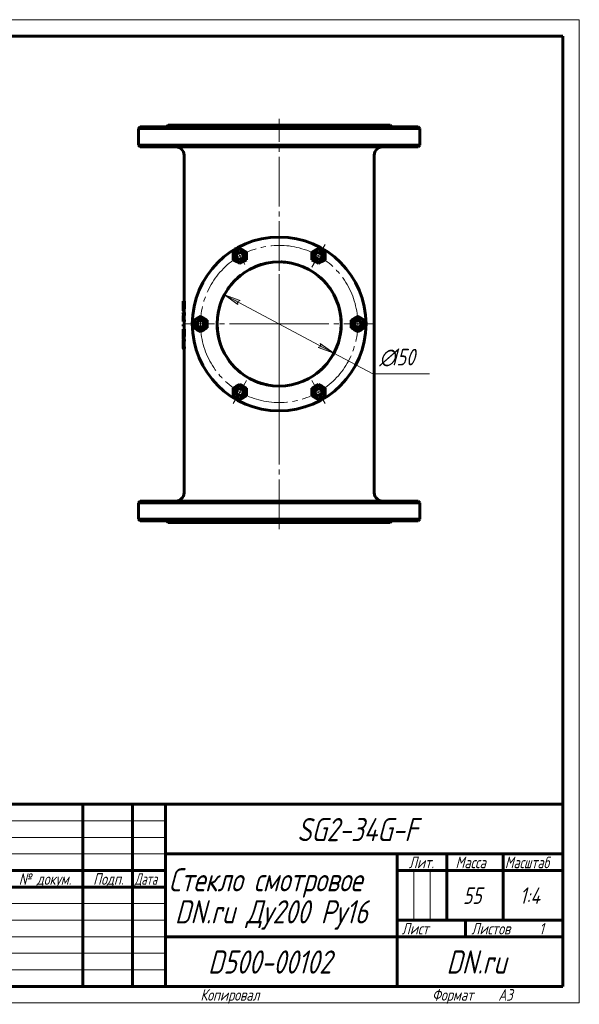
# Model space of a CAD drawing. Header units: millimetres. Extents: x 0 to 420, y -77 to 297.
# Tile 10 of 10: x 251 to 420, y 0 to 297. Entities that reach past the tile are written whole.
import ezdxf

# ---------------------------------------------------------------- set-up
doc = ezdxf.new("R2010")
doc.units = ezdxf.units.MM
for name, pattern in [('K5LT_AXLED', [19.5, 15, -1.5, 1.5, -1.5]), ('K5LT_BASIC', [0]), ('K5LT_THIN', [0])]:
    doc.linetypes.add(name, pattern=pattern)
doc.layers.add('Системный слой', color=7, linetype='Continuous')
doc.layers.add('Системный слой (1)', color=251, linetype='Continuous', true_color=0x6c6c6c)
doc.styles.add('KDIMTEXTSTYLE', font='GOST_AU.SHX', dxfattribs={"width": 0.96, "oblique": 15, "height": 5})
doc.styles.add('KTEXTSTYLE', font='GOST_AU.SHX', dxfattribs={"width": 0.96, "height": 5})
doc.dimstyles.new('KDIMSTYLE (0.25)', dxfattribs={"dimtxt": 5, "dimasz": 1, "dimexe": 2, "dimexo": 0, "dimgap": 1, "dimtad": 1, "dimlfac": 4, "dimtxsty": 'KDIMTEXTSTYLE', "dimsah": 1, "dimcen": 0, "dimdle": 1, "dimadec": 0, "dimazin": 0, "dimtfac": 0.667, "dimtmove": 0, "dimatfit": 3, "dimfxl": 1, "dimtvp": 1, "dimtolj": 1, "dimtzin": 0, "dimarcsym": 0})

# ---------------------------------------------------------------- blocks, each defined once
blk = doc.blocks.new('U72')
at = {"layer": 'Системный слой (1)', "linetype": 'K5LT_BASIC', "lineweight": 60}
for p, q in [((322.25, 187.72), (322.08, 187.79)), ((323.29, 187.33), (322.25, 187.72)), ((324.37, 187), (323.29, 187.33)), ((325.3, 186.77), (324.37, 187))]:
    blk.add_line(p, q, dxfattribs=at)
blk = doc.blocks.new('U73')
at = {"layer": 'Системный слой (1)', "linetype": 'K5LT_BASIC', "lineweight": 60}
for p, q in [((329.92, 223.83), (330.21, 223.82)), ((330.21, 223.82), (331.09, 223.76)), ((331.09, 223.76), (331.97, 223.65)), ((331.97, 223.65), (332.55, 223.56))]:
    blk.add_line(p, q, dxfattribs=at)
blk = doc.blocks.new('U74')
at = {"layer": 'Системный слой (1)', "linetype": 'K5LT_BASIC', "lineweight": 60}
for p, q in [((300.55, 212.02), (300.55, 256.09)), ((300.55, 208.52), (300.55, 209.06)), ((300.55, 206.3), (300.55, 206.35)), ((300.55, 203.51), (300.55, 205.84)), ((300.55, 200.36), (300.55, 201.17)), ((300.55, 198.2), (300.55, 199.81)), ((300.55, 154.09), (300.55, 197.65))]:
    blk.add_line(p, q, dxfattribs=at)
blk = doc.blocks.new('U75')
at = {"layer": 'Системный слой (1)', "linetype": 'K5LT_BASIC', "lineweight": 60}
for p, q in [((323.15, 222.81), (324.24, 223.15)), ((324.24, 223.15), (325.36, 223.42)), ((322.1, 222.4), (323.15, 222.81))]:
    blk.add_line(p, q, dxfattribs=at)
blk = doc.blocks.new('U76')
at = {"layer": 'Системный слой (1)', "linetype": 'K5LT_BASIC', "lineweight": 60}
for p, q in [((317.2, 190.77), (316.89, 191.04)), ((317.52, 190.5), (317.2, 190.77)), ((317.85, 190.24), (317.52, 190.5))]:
    blk.add_line(p, q, dxfattribs=at)
blk = doc.blocks.new('U77')
at = {"layer": 'Системный слой (1)', "linetype": 'K5LT_BASIC', "lineweight": 60}
for p, q in [((317.2, 190.77), (316.89, 191.04)), ((317.52, 190.5), (317.2, 190.77)), ((317.85, 190.24), (317.52, 190.5))]:
    blk.add_line(p, q, dxfattribs=at)
blk = doc.blocks.new('U78')
at = {"layer": 'Системный слой (1)', "linetype": 'K5LT_BASIC', "lineweight": 60}
for p, q in [((316.82, 219.08), (317.12, 219.34)), ((317.12, 219.34), (317.43, 219.6)), ((317.43, 219.6), (317.74, 219.85))]:
    blk.add_line(p, q, dxfattribs=at)
blk = doc.blocks.new('U79')
at = {"layer": 'Системный слой (1)', "linetype": 'K5LT_BASIC', "lineweight": 60}
for p, q in [((322.27, 187.71), (322.08, 187.79)), ((323.39, 187.3), (322.27, 187.71)), ((324.54, 186.96), (323.39, 187.3)), ((325.52, 186.73), (324.54, 186.96))]:
    blk.add_line(p, q, dxfattribs=at)
blk = doc.blocks.new('U80')
at = {"layer": 'Системный слой (1)', "linetype": 'K5LT_BASIC', "lineweight": 60}
for p, q in [((329.92, 223.83), (329.94, 223.83)), ((329.94, 223.83), (330.82, 223.78)), ((330.82, 223.78), (331.7, 223.69)), ((331.7, 223.69), (332.55, 223.56))]:
    blk.add_line(p, q, dxfattribs=at)
blk = doc.blocks.new('U81')
at = {"layer": 'Системный слой (1)', "linetype": 'K5LT_BASIC', "lineweight": 60}
for p, q in [((323.15, 222.81), (324.24, 223.15)), ((324.24, 223.15), (325.36, 223.42)), ((322.1, 222.4), (323.15, 222.81))]:
    blk.add_line(p, q, dxfattribs=at)
blk = doc.blocks.new('U82')
at = {"layer": 'Системный слой (1)', "linetype": 'K5LT_BASIC', "lineweight": 60}
for p, q in [((342.73, 192.01), (342.53, 191.8)), ((342.93, 192.22), (342.73, 192.01)), ((343.13, 192.43), (342.93, 192.22))]:
    blk.add_line(p, q, dxfattribs=at)
blk = doc.blocks.new('U83')
at = {"layer": 'Системный слой (1)', "linetype": 'K5LT_BASIC', "lineweight": 60}
for p, q in [((300.3, 206.35), (300.44, 207.81)), ((300.3, 206.3), (300.3, 206.35))]:
    blk.add_line(p, q, dxfattribs=at)
blk = doc.blocks.new('U84')
at = {"layer": 'Системный слой (1)', "linetype": 'K5LT_BASIC', "lineweight": 60}
for p, q in [((300.3, 198.29), (300.3, 198.3)), ((300.3, 198.3), (300.3, 198.3)), ((300.3, 198.26), (300.3, 198.29)), ((300.3, 198.29), (300.3, 198.29)), ((300.3, 198.29), (300.3, 198.29)), ((300.3, 198.22), (300.3, 198.26)), ((300.3, 198.2), (300.3, 198.22)), ((300.3, 198.19), (300.3, 198.2)), ((300.3, 198.18), (300.3, 198.19)), ((300.3, 198.17), (300.3, 198.18)), ((300.3, 198.18), (300.3, 198.18)), ((300.3, 198.16), (300.3, 198.17)), ((300.3, 198.17), (300.3, 198.17)), ((300.3, 198.15), (300.3, 198.16)), ((300.31, 198.14), (300.3, 198.15))]:
    blk.add_line(p, q, dxfattribs=at)
blk = doc.blocks.new('U85')
at = {"layer": 'Системный слой (1)', "linetype": 'K5LT_BASIC', "lineweight": 60}
for start, end in [(101.4483, 112.5903), (80.017, 88.1084), (0, 54.9517), (134.8339, 145.8718), (128.0674, 131.7529), (159.5907, 198.9676), (325.328, 0), (213.8599, 220.3052), (228.5586, 232.3601), (306.5002, 317.508), (247.3603, 259.2544), (271.7993, 271.9595)]:
    blk.add_arc((329.3, 205.09), 18.75, start, end, dxfattribs=at)
blk = doc.blocks.new('U86')
at = {"layer": 'Системный слой (1)', "linetype": 'K5LT_BASIC', "lineweight": 60}
for p, q in [((300.3, 208.05), (300.3, 208.52)), ((300.3, 206.35), (300.3, 206.85)), ((300.3, 205.84), (300.3, 206.3))]:
    blk.add_line(p, q, dxfattribs=at)
blk = doc.blocks.new('U87')
at = {"layer": 'Системный слой (1)', "linetype": 'K5LT_BASIC', "lineweight": 60}
for p, q in [((300.3, 203.01), (300.3, 203.51)), ((300.3, 201.34), (300.3, 201.96))]:
    blk.add_line(p, q, dxfattribs=at)
blk = doc.blocks.new('U88')
at = {"layer": 'Системный слой (1)', "linetype": 'K5LT_BASIC', "lineweight": 60}
for p, q in [((300.3, 199.85), (300.3, 199.86)), ((300.3, 199.86), (300.3, 199.86)), ((300.3, 199.86), (300.3, 199.86)), ((300.3, 199.86), (300.3, 199.86)), ((300.3, 199.86), (300.3, 199.86)), ((300.3, 199.86), (300.3, 199.86)), ((300.3, 199.86), (300.3, 199.86)), ((300.3, 199.86), (300.3, 199.86)), ((300.3, 199.86), (300.31, 199.86)), ((300.3, 199.84), (300.3, 199.85)), ((300.3, 199.85), (300.3, 199.85)), ((300.3, 199.85), (300.3, 199.85)), ((300.3, 199.85), (300.3, 199.85)), ((300.3, 199.85), (300.3, 199.85)), ((300.3, 199.85), (300.3, 199.85)), ((300.3, 199.83), (300.3, 199.84)), ((300.3, 199.84), (300.3, 199.84)), ((300.3, 199.84), (300.3, 199.84)), ((300.3, 199.84), (300.3, 199.84)), ((300.3, 199.84), (300.3, 199.84)), ((300.3, 199.84), (300.3, 199.84)), ((300.3, 199.84), (300.3, 199.84)), ((300.3, 199.84), (300.3, 199.84)), ((300.3, 199.84), (300.3, 199.84)), ((300.3, 199.82), (300.3, 199.83)), ((300.3, 199.83), (300.3, 199.83)), ((300.3, 199.83), (300.3, 199.83)), ((300.3, 199.83), (300.3, 199.83)), ((300.3, 199.83), (300.3, 199.83)), ((300.3, 199.83), (300.3, 199.83)), ((300.3, 199.83), (300.3, 199.83)), ((300.3, 199.83), (300.3, 199.83)), ((300.3, 199.83), (300.3, 199.83)), ((300.3, 199.83), (300.3, 199.83)), ((300.3, 199.83), (300.3, 199.83)), ((300.3, 199.81), (300.3, 199.82)), ((300.3, 199.82), (300.3, 199.82)), ((300.3, 199.82), (300.3, 199.82)), ((300.3, 199.78), (300.3, 199.81)), ((300.3, 199.74), (300.3, 199.78)), ((300.3, 199.7), (300.3, 199.74)), ((300.31, 199.86), (300.31, 199.86)), ((300.31, 199.86), (300.31, 199.86)), ((300.31, 199.86), (300.31, 199.86)), ((300.31, 199.86), (300.31, 199.86)), ((300.31, 199.86), (300.31, 199.86)), ((300.31, 199.86), (300.31, 199.86)), ((300.31, 199.86), (300.31, 199.86)), ((300.31, 199.86), (300.31, 199.86)), ((300.31, 199.86), (300.31, 199.86)), ((300.31, 199.86), (300.31, 199.86))]:
    blk.add_line(p, q, dxfattribs=at)
blk = doc.blocks.new('U89')
at = {"layer": 'Системный слой (1)', "linetype": 'K5LT_BASIC', "lineweight": 60}
for p, q in [((300.3, 211.52), (300.3, 212.02)), ((300.3, 209.3), (300.3, 209.87))]:
    blk.add_line(p, q, dxfattribs=at)
blk = doc.blocks.new('U90')
at = {"layer": 'Системный слой (1)', "linetype": 'K5LT_BASIC', "lineweight": 60}
for p, q in [((300.3, 201.34), (300.31, 201.95)), ((300.32, 200.61), (300.3, 201.34))]:
    blk.add_line(p, q, dxfattribs=at)
blk = doc.blocks.new('U91')
at = {"layer": 'Системный слой (1)', "linetype": 'K5LT_BASIC', "lineweight": 60}
for p, q in [((300.3, 199.81), (300.3, 200.31)), ((300.3, 197.69), (300.3, 198.2))]:
    blk.add_line(p, q, dxfattribs=at)
blk = doc.blocks.new('U92')
at = {"layer": 'Системный слой (1)', "linetype": 'K5LT_BASIC', "lineweight": 60}
for p, q in [((316.82, 219.08), (317.06, 219.3)), ((317.06, 219.3), (317.32, 219.51)), ((317.32, 219.51), (317.57, 219.72))]:
    blk.add_line(p, q, dxfattribs=at)
blk = doc.blocks.new('U93')
at = {"layer": 'Системный слой (1)', "linetype": 'K5LT_BASIC', "lineweight": 60}
for p, q in [((342.39, 191.67), (342, 191.3)), ((342.76, 192.04), (342.39, 191.67)), ((343.13, 192.43), (342.76, 192.04))]:
    blk.add_line(p, q, dxfattribs=at)
blk = doc.blocks.new('U94')
at = {"layer": 'Системный слой (1)', "linetype": 'K5LT_BASIC', "lineweight": 60}
for p, q in [((300.3, 210.02), (300.3, 210.1)), ((300.3, 209.94), (300.3, 210.02)), ((300.3, 209.87), (300.3, 209.94)), ((300.3, 209.85), (300.3, 209.87)), ((300.3, 209.82), (300.3, 209.85)), ((300.3, 209.81), (300.3, 209.82)), ((300.3, 209.8), (300.3, 209.81)), ((300.3, 209.75), (300.3, 209.8)), ((300.3, 209.8), (300.3, 209.8)), ((300.3, 209.68), (300.3, 209.75)), ((300.3, 209.65), (300.3, 209.68)), ((300.31, 209.64), (300.3, 209.65)), ((300.31, 209.63), (300.31, 209.64)), ((300.31, 209.64), (300.31, 209.64)), ((300.31, 209.6), (300.31, 209.63)), ((300.32, 209.58), (300.31, 209.6))]:
    blk.add_line(p, q, dxfattribs=at)
blk = doc.blocks.new('U95')
at = {"layer": 'Системный слой (1)', "linetype": 'K5LT_AXLED', "lineweight": 18}
for q in [(329.3, 233.34), (301.05, 205.09), (357.55, 205.09), (329.3, 176.84)]:
    blk.add_line((329.3, 205.09), q, dxfattribs=at)
blk = doc.blocks.new('D6')
at = {"layer": 'Системный слой (1)'}
for points in [[(317.48, 212.15), (312.76, 213.93), (316.86, 210.99), (316.73, 211.81)], [(345.84, 196.26), (341.74, 199.19), (341.87, 198.38), (341.12, 198.03)]]:
    blk.add_hatch(color=256, dxfattribs=at).paths.add_polyline_path(points)
at = {"layer": 'Системный слой (1)', "linetype": 'K5LT_THIN', "lineweight": 18}
for p, q in [((312.76, 213.93), (317.48, 212.15)), ((316.86, 210.99), (312.76, 213.93)), ((312.76, 213.93), (345.84, 196.26)), ((317.48, 212.15), (316.73, 211.81)), ((316.73, 211.81), (316.86, 210.99)), ((341.12, 198.03), (341.87, 198.38)), ((345.84, 196.26), (341.12, 198.03)), ((341.87, 198.38), (341.74, 199.19)), ((341.74, 199.19), (345.84, 196.26)), ((345.84, 196.26), (357.56, 189.99))]:
    blk.add_line(p, q, dxfattribs=at)
blk.add_wipeout([(359.56, 190.99), (359.56, 198.37), (372.23, 198.37), (372.23, 190.99)]).dxf.layer = 'Системный слой (1)'
blk.add_line((357.56, 189.99), (374.76, 189.99), dxfattribs=at)
at = {"layer": 'Системный слой (1)', "char_height": 5, "attachment_point": 1, "style": 'KTEXTSTYLE'}
for s, insert in [('\\H5.0;\\W1.000;\\Q15;\\Q15;\\W0.960;∅', (359.56, 197.58)), ('\\H5.0;\\W1.000;\\Q15;\\Q15;\\W0.960;150', (362.87, 197.58))]:
    blk.add_mtext(s, dxfattribs=dict(at, insert=insert))
blk = doc.blocks.new('KDIMARROW_01')
at = {"layer": 'Системный слой'}
blk.add_hatch(color=0, dxfattribs=at).paths.add_polyline_path([(0, 0), (-5, 0.66), (-4.5, 0), (-5, -0.66)])
at = {"layer": 'Системный слой', "color": 0, "linetype": 'K5LT_THIN', "lineweight": 18}
for p, q in [((-4.5, 0), (-5, 0.66)), ((-5, 0.66), (0, 0)), ((0, 0), (-5, -0.66)), ((-5, -0.66), (-4.5, 0))]:
    blk.add_line(p, q, dxfattribs=at)
at = {"layer": 'Системный слой (1)', "color": 0, "linetype": 'K5LT_THIN', "lineweight": 18}
blk.add_line((151.95, 205.09), (151.7, 205.09), dxfattribs=at)
blk = doc.blocks.new('U96')
at = {"layer": 'Системный слой (1)', "linetype": 'K5LT_AXLED', "lineweight": 18}
for q in [(329.3, 233.22), (301.18, 205.09), (357.43, 205.09), (329.3, 176.97)]:
    blk.add_line((329.3, 205.09), q, dxfattribs=at)
blk = doc.blocks.new('U97')
at = {"layer": 'Системный слой (1)', "linetype": 'K5LT_AXLED', "lineweight": 18}
for q in [(329.3, 227.61), (306.78, 205.09), (351.82, 205.09), (329.3, 182.57)]:
    blk.add_line((329.3, 205.09), q, dxfattribs=at)
blk = doc.blocks.new('U98')
at = {"layer": 'Системный слой (1)', "linetype": 'K5LT_AXLED', "lineweight": 18}
for p, q in [((341.18, 225.66), (343.18, 229.12)), ((317.43, 225.66), (315.93, 228.26)), ((318.93, 223.06), (317.43, 225.66)), ((339.18, 222.2), (341.18, 225.66)), ((305.55, 205.09), (301.55, 205.09)), ((309.55, 205.09), (305.55, 205.09)), ((349.05, 205.09), (353.05, 205.09)), ((353.05, 205.09), (357.05, 205.09)), ((319.43, 187.99), (317.43, 184.52)), ((339.18, 187.99), (341.18, 184.52)), ((317.43, 184.52), (315.43, 181.06)), ((341.18, 184.52), (343.18, 181.06))]:
    blk.add_line(p, q, dxfattribs=at)
for start, end in [(60, 120), (120, 180), (0, 60), (180, 240), (300, 0), (240, 300)]:
    blk.add_arc((329.3, 205.09), 23.75, start, end, dxfattribs=at)
blk = doc.blocks.new('U99')
at = {"linetype": 'K5LT_THIN', "lineweight": 18}
for p, q in [((0, 0), (0, 297)), ((0, 297), (420, 297)), ((420, 297), (420, 0)), ((230, 55), (295, 55)), ((230, 50), (295, 50)), ((230, 45), (295, 45)), ((369.96, 25), (369.96, 40)), ((374.98, 25), (374.98, 40)), ((230, 30), (295, 30)), ((230, 25), (295, 25)), ((230, 20), (295, 20)), ((230, 15), (295, 15)), ((230, 10), (295, 10)), ((420, 0), (0, 0))]:
    blk.add_line(p, q, dxfattribs=at)
at = {"linetype": 'K5LT_BASIC', "lineweight": 60}
for p, q in [((8, 172), (8, 292)), ((20, 292), (8, 292)), ((13, 172), (13, 292)), ((20, 5), (20, 292)), ((20, 292), (415, 292)), ((90, 292), (90, 278)), ((415, 292), (415, 5)), ((90, 278), (20, 278)), ((20, 232), (8, 232)), ((20, 172), (8, 172)), ((8, 5), (8, 150)), ((20, 150), (8, 150)), ((13, 5), (13, 150)), ((20, 115), (8, 115)), ((20, 90), (8, 90)), ((20, 65), (8, 65)), ((230, 60), (415, 60)), ((230, 5), (230, 60)), ((237, 35), (237, 60)), ((247, 5), (247, 60)), ((270, 5), (270, 60)), ((285, 5), (285, 60)), ((295, 5), (295, 60)), ((295, 45), (415, 45)), ((365, 5), (365, 45)), ((380, 25), (380, 45)), ((397, 25), (397, 45)), ((230, 40), (295, 40)), ((365, 40), (380, 40)), ((380, 40), (415, 40)), ((230, 35), (295, 35)), ((20, 30), (8, 30)), ((365, 25), (415, 25)), ((385.57, 20), (385.57, 25)), ((295, 20), (365, 20)), ((365, 20), (415, 20)), ((20, 5), (8, 5)), ((415, 5), (20, 5))]:
    blk.add_line(p, q, dxfattribs=at)
at = {"attachment_point": 1, "style": 'KTEXTSTYLE'}
for s, insert, char_height, rotation in [('\\H5.0;\\W1.000;\\Q15;\\Q15;\\W0.960;\\H7.00;SG2-34G-F', (75.26, 281.64), 7, 180), ('\\H5.0;\\W1.000;\\Q15;\\Q15;\\W0.960;\\H3.50;Перв. примен.', (8.82, 250.52), 3.5, 90), ('\\H5.0;\\W1.000;\\Q15;\\Q15;\\W0.960;\\H3.50;Справ. №', (8.82, 193.63), 3.5, 90), ('\\H5.0;\\W1.000;\\Q15;\\Q15;\\W0.960;\\H3.50;Подп. и дата', (8.82, 120.66), 3.5, 90), ('\\H5.0;\\W1.000;\\Q15;\\Q15;\\W0.960;\\H3.50;Инв. № дубл.', (8.82, 91.57), 3.5, 90), ('\\H5.0;\\W1.000;\\Q15;\\Q15;\\W0.960;\\H3.50;Взам. инв. №', (8.82, 65.8), 3.5, 90), ('\\H5.0;\\W1.000;\\Q15;\\Q15;\\W0.960;\\H3.50;Подп. и дата', (8.82, 35.66), 3.5, 90), ('\\H5.0;\\W1.000;\\Q15;\\Q15;\\W0.960;\\H3.50;Инв. № подл.', (8.82, 6.57), 3.5, 90)]:
    blk.add_mtext(s, dxfattribs=dict(at, insert=insert, char_height=char_height, rotation=rotation))
for s, insert, char_height in [('\\H5.0;\\W1.000;\\Q15;\\Q15;\\W0.960;\\H7.00;SG2-34G-F', (334.74, 55.86), 7), ('\\H5.0;\\W1.000;\\Q15;\\Q15;\\W0.960;\\H3.50;Лит.', (368.47, 44.18), 3.5), ('\\H5.0;\\W1.000;\\Q15;\\Q15;\\W0.960;\\H3.50;Масса', (382.58, 44.18), 3.5), ('\\H5.0;\\W1.000;\\Q15;\\Q15;\\W0.926;\\H3.50;Масштаб', (397.52, 44.18), 3.5), ('\\H5.0;\\W1.000;\\Q15;\\Q15;\\W0.786;\\H3.50;Изм.', (230.62, 39.18), 3.5), ('\\H5.0;\\W1.000;\\Q15;\\Q15;\\W0.800;\\H3.50;Лист', (237.61, 39.18), 3.5), ('\\H5.0;\\W1.000;\\Q15;\\Q15;\\W0.960;\\H3.50;№ докум.', (250.63, 39.18), 3.5), ('\\H5.0;\\W1.000;\\Q15;\\Q15;\\W0.960;\\H3.50;Подп.', (273.1, 39.18), 3.5), ('\\H5.0;\\W1.000;\\Q15;\\Q15;\\W0.800;\\H3.50;Дата', (285.61, 39.18), 3.5), ('\\H5.0;\\W1.000;\\Q15;\\Q15;\\W0.960;\\H7.00;Стекло смотровое', (295.94, 40.69), 7), ('\\H5.0;\\W1.000;\\Q15;\\Q15;\\W0.960;\\H3.50;Разраб.', (230.5, 34.18), 3.5), ('\\H5.0;\\W1.000;\\Q15;\\Q15;\\W0.960;55', (384.81, 34.9), 5), ('\\H5.0;\\W1.000;\\Q15;\\Q15;\\W0.960;1:4', (401.98, 34.9), 5), ('\\H5.0;\\W1.000;\\Q15;\\Q15;\\W0.960;\\H7.00;DN.ru Ду200 Ру16', (297.8, 31.02), 7), ('\\H5.0;\\W1.000;\\Q15;\\Q15;\\W0.960;\\H3.50;Пров.', (230.5, 29.18), 3.5), ('\\H5.0;\\W1.000;\\Q15;\\Q15;\\W0.960;\\H3.50;Т.контр.', (230.5, 24.18), 3.5), ('\\H5.0;\\W1.000;\\Q15;\\Q15;\\W0.960;\\H3.50;Лист', (366.32, 24.18), 3.5), ('\\H5.0;\\W1.000;\\Q15;\\Q15;\\W0.960;\\H3.50;Листов', (387.36, 24.18), 3.5), ('\\H5.0;\\W1.000;\\Q15;\\Q15;\\W0.960;\\H3.50;1', (407.91, 24.18), 3.5), ('\\H5.0;\\W1.000;\\Q15;\\Q15;\\W0.960;\\H7.00;D500-00102', (307.8, 15.86), 7), ('\\H5.0;\\W1.000;\\Q15;\\Q15;\\W0.960;\\H7.00;DN.ru', (379.84, 15.86), 7), ('\\H5.0;\\W1.000;\\Q15;\\Q15;\\W0.960;\\H3.50;Н.контр.', (230.5, 14.18), 3.5), ('\\H5.0;\\W1.000;\\Q15;\\Q15;\\W0.960;\\H3.50;Утв.', (230.5, 9.18), 3.5), ('\\H5.0;\\W1.000;\\Q15;\\Q15;\\W0.960;\\H3.50;Копировал', (305.5, 4.18), 3.5), ('\\H5.0;\\W1.000;\\Q15;\\Q15;\\W0.960;\\H3.50;Формат', (375.5, 4.18), 3.5), ('\\H5.0;\\W1.000;\\Q15;\\Q15;\\W0.960;\\H3.50;A3', (395.5, 4.18), 3.5)]:
    blk.add_mtext(s, dxfattribs=dict(at, insert=insert, char_height=char_height))

msp = doc.modelspace()

# ---------------------------------------------------------------- linework, layer by layer
at = {"layer": 'Системный слой (1)', "linetype": 'K5LT_BASIC', "lineweight": 60}
for p, q in [((295.8016, 265.0924), (295.3016, 264.5924)), ((295.8016, 265.0924), (362.8016, 265.0924)), ((362.8016, 265.0924), (363.3016, 264.5924)), ((287.3016, 264.5924), (286.8016, 264.0924)), ((286.8016, 259.0924), (286.8016, 264.0924)), ((286.8016, 264.0924), (329.3016, 264.0924)), ((287.3016, 264.5924), (371.3016, 264.5924)), ((329.3016, 264.0924), (371.8016, 264.0924)), ((371.3016, 264.5924), (371.8016, 264.0924)), ((371.8016, 259.0924), (371.8016, 264.0924)), ((329.3016, 259.0924), (286.8016, 259.0924)), ((287.3016, 258.5924), (286.8016, 259.0924)), ((371.8016, 259.0924), (329.3016, 259.0924)), ((371.3016, 258.5924), (371.8016, 259.0924)), ((287.3016, 258.5924), (371.3016, 258.5924)), ((358.0516, 154.0924), (358.0516, 256.0924)), ((315.4259, 226.814), (316.4256, 227.3919)), ((315.4266, 225.6593), (315.4259, 226.814)), ((316.4256, 227.3919), (317.4252, 227.9699)), ((317.4252, 227.9699), (318.4256, 227.3931)), ((318.4256, 227.3931), (319.4259, 226.8164)), ((319.4259, 226.8164), (319.4266, 225.6617)), ((339.1759, 226.814), (340.1756, 227.3919)), ((339.1766, 225.6593), (339.1759, 226.814)), ((340.1756, 227.3919), (341.1752, 227.9699)), ((341.1752, 227.9699), (342.1756, 227.3931)), ((342.1756, 227.3931), (343.1759, 226.8164)), ((343.1759, 226.8164), (343.1766, 225.6617)), ((315.4273, 224.5046), (315.4266, 225.6593)), ((316.4276, 223.9278), (315.4273, 224.5046)), ((317.428, 223.3511), (316.4276, 223.9278)), ((318.4276, 223.929), (317.428, 223.3511)), ((319.4273, 224.507), (318.4276, 223.929)), ((319.4266, 225.6617), (319.4273, 224.507)), ((339.1773, 224.5046), (339.1766, 225.6593)), ((340.1776, 223.9278), (339.1773, 224.5046)), ((341.178, 223.3511), (340.1776, 223.9278)), ((342.1776, 223.929), (341.178, 223.3511)), ((343.1773, 224.507), (342.1776, 223.929)), ((343.1766, 225.6617), (343.1773, 224.507)), ((300.4433, 212.0162), (300.3016, 212.0162)), ((300.3016, 211.5178), (300.4038, 211.5178)), ((300.3052, 211.138), (300.3052, 211.5178)), ((300.4038, 211.5178), (300.4038, 211.138)), ((300.4433, 211.1623), (300.4433, 212.0162)), ((300.4433, 212.0162), (300.6946, 212.0162)), ((300.6946, 212.0162), (300.6946, 211.1623)), ((300.4433, 208.5184), (300.3016, 208.5184)), ((300.3023, 210.1017), (300.3835, 210.1017)), ((300.3184, 209.0594), (300.5685, 209.0594)), ((300.4153, 209.8191), (300.6663, 209.8191)), ((300.4433, 207.8104), (300.4433, 208.5184)), ((300.4433, 208.5184), (300.6946, 208.5184)), ((300.6946, 208.5184), (300.6946, 207.8104)), ((300.3016, 208.0535), (300.3967, 208.0535)), ((300.4433, 206.3), (300.3016, 206.3)), ((300.3016, 205.8351), (300.4433, 205.8351)), ((300.4433, 207.8104), (300.6946, 207.8104)), ((300.4433, 206.3), (300.6946, 206.3)), ((300.4433, 205.8351), (300.4433, 206.3)), ((300.4433, 205.8351), (300.6946, 205.8351)), ((300.6946, 206.3), (300.6946, 205.8351)), ((303.5509, 206.2459), (304.5506, 206.8238)), ((303.5516, 205.0912), (303.5509, 206.2459)), ((304.5506, 206.8238), (305.5502, 207.4018)), ((305.5502, 207.4018), (306.5506, 206.825)), ((306.5506, 206.825), (307.5509, 206.2483)), ((307.5509, 206.2483), (307.5516, 205.0936)), ((351.0509, 206.2459), (352.0506, 206.8238)), ((351.0516, 205.0912), (351.0509, 206.2459)), ((352.0506, 206.8238), (353.0502, 207.4018)), ((353.0502, 207.4018), (354.0506, 206.825)), ((354.0506, 206.825), (355.0509, 206.2483)), ((355.0509, 206.2483), (355.0516, 205.0936)), ((300.4433, 203.5134), (300.3016, 203.5134)), ((300.3016, 203.015), (300.3079, 203.015)), ((300.3021, 204.9781), (300.5521, 204.9781)), ((300.3021, 204.3764), (300.3021, 204.9781)), ((300.3021, 204.3764), (300.5521, 204.3764)), ((300.3079, 203.015), (300.3079, 202.4437)), ((300.3196, 202.5774), (300.3196, 203.015)), ((300.3196, 203.015), (300.4038, 203.015)), ((300.4038, 203.015), (300.4038, 202.5197)), ((300.4433, 202.547), (300.4433, 203.5134)), ((300.4433, 203.5134), (300.6946, 203.5134)), ((300.6946, 203.5134), (300.6946, 202.547)), ((303.5523, 203.9365), (303.5516, 205.0912)), ((304.5526, 203.3597), (303.5523, 203.9365)), ((305.553, 202.783), (304.5526, 203.3597)), ((306.5526, 203.3609), (305.553, 202.783)), ((307.5523, 203.9389), (306.5526, 203.3609)), ((307.5516, 205.0936), (307.5523, 203.9389)), ((351.0523, 203.9365), (351.0516, 205.0912)), ((352.0526, 203.3597), (351.0523, 203.9365)), ((353.053, 202.783), (352.0526, 203.3597)), ((354.0526, 203.3609), (353.053, 202.783)), ((355.0523, 203.9389), (354.0526, 203.3609)), ((355.0516, 205.0936), (355.0523, 203.9389)), ((300.4433, 200.359), (300.3063, 200.359)), ((300.3063, 199.8606), (300.4433, 199.8606)), ((300.3152, 200.6112), (300.5516, 200.6112)), ((300.3271, 201.8997), (300.3919, 201.8997)), ((300.3604, 201.1673), (300.6109, 201.1673)), ((300.4433, 200.359), (300.6946, 200.359)), ((300.4433, 199.8606), (300.4433, 200.359)), ((300.4433, 199.8606), (300.6946, 199.8606)), ((300.6946, 200.359), (300.6946, 199.8606)), ((300.4433, 198.1436), (300.3061, 198.1436)), ((300.3063, 197.6453), (300.4433, 197.6453)), ((300.4433, 198.1436), (300.6946, 198.1436)), ((300.4433, 197.6453), (300.4433, 198.1436)), ((300.4433, 197.6453), (300.6946, 197.6453)), ((300.6946, 198.1436), (300.6946, 197.6453)), ((315.4259, 185.6778), (316.4256, 186.2557)), ((315.4266, 184.5231), (315.4259, 185.6778)), ((315.4273, 183.3684), (315.4266, 184.5231)), ((316.4256, 186.2557), (317.4252, 186.8337)), ((317.4252, 186.8337), (318.4256, 186.2569)), ((318.4256, 186.2569), (319.4259, 185.6802)), ((319.4259, 185.6802), (319.4266, 184.5255)), ((319.4266, 184.5255), (319.4273, 183.3708)), ((339.1759, 185.6778), (340.1756, 186.2557)), ((339.1766, 184.5231), (339.1759, 185.6778)), ((339.1773, 183.3684), (339.1766, 184.5231)), ((340.1756, 186.2557), (341.1752, 186.8337)), ((341.1752, 186.8337), (342.1756, 186.2569)), ((342.1756, 186.2569), (343.1759, 185.6802)), ((343.1759, 185.6802), (343.1766, 184.5255)), ((343.1766, 184.5255), (343.1773, 183.3708)), ((316.4276, 182.7916), (315.4273, 183.3684)), ((317.428, 182.2149), (316.4276, 182.7916)), ((318.4276, 182.7928), (317.428, 182.2149)), ((319.4273, 183.3708), (318.4276, 182.7928)), ((340.1776, 182.7916), (339.1773, 183.3684)), ((341.178, 182.2149), (340.1776, 182.7916)), ((342.1776, 182.7928), (341.178, 182.2149)), ((343.1773, 183.3708), (342.1776, 182.7928)), ((287.3016, 151.5924), (286.8016, 151.0924)), ((286.8016, 146.0924), (286.8016, 151.0924)), ((286.8016, 151.0924), (329.3016, 151.0924)), ((371.3016, 151.5924), (287.3016, 151.5924)), ((329.3016, 151.0924), (371.8016, 151.0924)), ((371.3016, 151.5924), (371.8016, 151.0924)), ((371.8016, 146.0924), (371.8016, 151.0924)), ((329.3016, 146.0924), (286.8016, 146.0924)), ((287.3016, 145.5924), (286.8016, 146.0924)), ((371.8016, 146.0924), (329.3016, 146.0924)), ((371.3016, 145.5924), (371.8016, 146.0924)), ((287.3016, 145.5924), (371.3016, 145.5924)), ((295.8016, 145.0924), (295.3016, 145.5924)), ((295.8016, 145.0924), (362.8016, 145.0924)), ((362.8016, 145.0924), (363.3016, 145.5924))]:
    msp.add_line(p, q, dxfattribs=at)
for centre, radius in [((329.3016, 205.0924), 26.25), ((317.4266, 225.6605), 1), ((341.1766, 225.6605), 1), ((305.5516, 205.0924), 1), ((353.0516, 205.0924), 1), ((317.4266, 184.5243), 1), ((341.1766, 184.5243), 1)]:
    msp.add_circle(centre, radius, dxfattribs=at)
for centre, radius, start, end in [((298.0516, 256.0924), 2.5, 0, 90), ((360.5516, 256.0924), 2.5, 90, 180), ((317.4266, 225.6605), 2, 120.034111, 180.034111), ((317.4266, 225.6605), 1.25, 90, 270), ((317.4266, 225.6605), 2, 60.034111, 120.034111), ((317.4266, 225.6605), 1.25, 270, 90), ((317.4266, 225.6605), 2, 0.034111, 60.034111), ((341.1766, 225.6605), 2, 120.034111, 180.034111), ((341.1766, 225.6605), 1.25, 90, 270), ((341.1766, 225.6605), 2, 60.034111, 120.034111), ((341.1766, 225.6605), 1.25, 270, 90), ((341.1766, 225.6605), 2, 0.034111, 60.034111), ((329.3016, 205.0924), 18.75, 0, 270), ((317.4266, 225.6605), 2, 180.034111, 240.034111), ((317.4266, 225.6605), 2, 240.034111, 300.034111), ((317.4266, 225.6605), 2, 300.034111, 0.034111), ((341.1766, 225.6605), 2, 180.034111, 240.034111), ((341.1766, 225.6605), 2, 240.034111, 300.034111), ((341.1766, 225.6605), 2, 300.034111, 0.034111), ((305.5516, 205.0924), 2, 120.034111, 180.034111), ((305.5516, 205.0924), 1.25, 90, 270), ((305.5516, 205.0924), 2, 60.034111, 120.034111), ((305.5516, 205.0924), 1.25, 270, 90), ((305.5516, 205.0924), 2, 0.034111, 60.034111), ((353.0516, 205.0924), 2, 120.034111, 180.034111), ((353.0516, 205.0924), 1.25, 90, 270), ((353.0516, 205.0924), 2, 60.034111, 120.034111), ((353.0516, 205.0924), 1.25, 270, 90), ((353.0516, 205.0924), 2, 0.034111, 60.034111), ((305.5516, 205.0924), 2, 180.034111, 240.034111), ((305.5516, 205.0924), 2, 240.034111, 300.034111), ((305.5516, 205.0924), 2, 300.034111, 0.034111), ((329.3016, 205.0924), 18.75, 270, 0), ((353.0516, 205.0924), 2, 180.034111, 240.034111), ((353.0516, 205.0924), 2, 240.034111, 300.034111), ((353.0516, 205.0924), 2, 300.034111, 0.034111), ((317.4266, 184.5243), 2, 120.034111, 180.034111), ((317.4266, 184.5243), 2, 180.034111, 240.034111), ((317.4266, 184.5243), 1.25, 90, 270), ((317.4266, 184.5243), 2, 60.034111, 120.034111), ((317.4266, 184.5243), 1.25, 270, 90), ((317.4266, 184.5243), 2, 0.034111, 60.034111), ((317.4266, 184.5243), 2, 300.034111, 0.034111), ((341.1766, 184.5243), 2, 120.034111, 180.034111), ((341.1766, 184.5243), 2, 180.034111, 240.034111), ((341.1766, 184.5243), 1.25, 90, 270), ((341.1766, 184.5243), 2, 60.034111, 120.034111), ((341.1766, 184.5243), 1.25, 270, 90), ((341.1766, 184.5243), 2, 0.034111, 60.034111), ((341.1766, 184.5243), 2, 300.034111, 0.034111), ((317.4266, 184.5243), 2, 240.034111, 300.034111), ((341.1766, 184.5243), 2, 240.034111, 300.034111), ((298.0516, 154.0924), 2.5, 270, 0), ((360.5516, 154.0924), 2.5, 180, 270)]:
    msp.add_arc(centre, radius, start, end, dxfattribs=at)
for centre, major_axis, ratio, start_param in [((329.3016, 206.8492), (29, 0), 0.51315789, 3.06057754), ((329.3016, 206.3537), (28.75, 0), 0.5087001, 3.04182788), ((329.3016, 201.9627), (29, 0), 0.79429735, 3.12070905)]:
    msp.add_ellipse(centre, major_axis=major_axis, ratio=ratio, start_param=start_param, end_param=3.14159265, dxfattribs=at)
for points, knots in [([(300.3016, 209.298), (300.3016, 209.2781), (300.3017, 209.2599), (300.3027, 209.1295), (300.3068, 209.073), (300.316, 209.0601), (300.3172, 209.0594), (300.3184, 209.0594)], [-0.411983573, -0.411983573, -0.411983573, -0.411983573, -0.364753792, -0.364753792, -0.041856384, -0.041856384, 0, 0, 0, 0]), ([(300.3023, 210.1017), (300.3027, 210.1694), (300.3031, 210.2412), (300.3038, 210.3941), (300.3041, 210.4739), (300.3047, 210.6666), (300.3052, 210.8476), (300.3052, 211.138)], [-0.862156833, -0.862156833, -0.862156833, -0.862156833, -0.607198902, -0.607198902, -0.348444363, -0.348444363, 0, 0, 0, 0]), ([(300.3184, 209.0594), (300.328, 209.0594), (300.342, 209.0993), (300.362, 209.2297), (300.3671, 209.2659), (300.3867, 209.4308), (300.3996, 209.5726), (300.4124, 209.7704), (300.4139, 209.7945), (300.4153, 209.8191)], [-1.00272811, -1.00272811, -1.00272811, -1.00272811, -0.4226105, -0.4226105, -0.29590734, -0.29590734, -0.03544817, -0.03544817, 0, 0, 0, 0]), ([(300.3857, 210.1473), (300.3824, 210.0756), (300.3786, 210.0095), (300.3702, 209.8901), (300.3658, 209.8382), (300.3532, 209.7138), (300.3434, 209.6455), (300.3277, 209.5876), (300.3227, 209.579), (300.3186, 209.579)], [-0.703757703, -0.703757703, -0.703757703, -0.703757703, -0.555905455, -0.555905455, -0.409187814, -0.409187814, -0.146296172, -0.146296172, 0, 0, 0, 0]), ([(300.4038, 211.138), (300.4038, 211.0923), (300.4037, 211.0496), (300.4035, 210.9643), (300.4033, 210.9225), (300.4028, 210.8403), (300.4024, 210.801), (300.4018, 210.7382), (300.4015, 210.7131), (300.4009, 210.6696), (300.4007, 210.6508), (300.4001, 210.6182), (300.3999, 210.604), (300.3995, 210.5853), (300.3994, 210.5796), (300.3964, 210.4231), (300.3917, 210.2808), (300.3857, 210.1473)], [-0.300470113, -0.300470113, -0.300470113, -0.300470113, -0.283059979, -0.283059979, -0.263218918, -0.263218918, -0.240661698, -0.240661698, -0.22309375, -0.22309375, -0.207276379, -0.207276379, -0.192914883, -0.192914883, -0.18629775, -0.18629775, 0, 0, 0, 0]), ([(300.4153, 209.8191), (300.4239, 209.966), (300.4303, 210.1327), (300.4376, 210.4087), (300.4425, 210.6185), (300.4433, 211.0917), (300.4433, 211.127), (300.4433, 211.1623)], [-1.40306943, -1.40306943, -1.40306943, -1.40306943, -0.56783239, -0.56783239, -0.04232738, -0.04232738, 0, 0, 0, 0]), ([(300.6663, 209.8191), (300.6554, 209.6363), (300.6426, 209.4841), (300.6205, 209.285), (300.6092, 209.198), (300.5853, 209.0813), (300.5757, 209.0594), (300.5685, 209.0594)], [0, 0, 0, 0, 0.263595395, 0.263595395, 0.433218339, 0.433218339, 0.586483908, 0.586483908, 0.586483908, 0.586483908]), ([(300.6946, 211.1623), (300.6946, 210.8752), (300.6928, 210.5686), (300.6839, 210.2209), (300.6775, 210.0097), (300.6663, 209.8191)], [0, 0, 0, 0, 0.344454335, 0.344454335, 0.509575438, 0.509575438, 0.509575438, 0.509575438]), ([(300.3271, 201.8997), (300.3255, 201.9389), (300.3242, 201.9828), (300.3221, 202.0814), (300.3214, 202.1346), (300.3205, 202.2483), (300.3196, 202.3727), (300.3196, 202.5774)], [-0.70678211, -0.70678211, -0.70678211, -0.70678211, -0.478885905, -0.478885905, -0.245669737, -0.245669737, 0, 0, 0, 0]), ([(300.4038, 202.5197), (300.4038, 202.4352), (300.4034, 202.2804), (300.3994, 202.0702), (300.3969, 201.9933), (300.3933, 201.924)], [-0.25890826, -0.25890826, -0.25890826, -0.25890826, -0.09953948, -0.09953948, 0, 0, 0, 0]), ([(300.4244, 201.5928), (300.4316, 201.7134), (300.437, 201.844), (300.4406, 202.0456), (300.443, 202.1975), (300.4433, 202.5038), (300.4433, 202.5254), (300.4433, 202.547)], [-1.17041251, -1.17041251, -1.17041251, -1.17041251, -0.36757604, -0.36757604, -0.02593461, -0.02593461, 0, 0, 0, 0]), ([(300.6946, 202.547), (300.6946, 202.3749), (300.6938, 202.1785), (300.6906, 201.9749), (300.6892, 201.8952), (300.6827, 201.724), (300.6793, 201.6567), (300.6755, 201.5928)], [0, 0, 0, 0, 0.206491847, 0.206491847, 0.246180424, 0.246180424, 0.274207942, 0.274207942, 0.274207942, 0.274207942]), ([(300.3066, 199.0036), (300.3066, 199.0954), (300.3065, 199.1891), (300.3059, 199.3404), (300.3054, 199.4191), (300.3041, 199.5684), (300.3034, 199.6288), (300.3027, 199.6856), (300.3026, 199.6927), (300.3025, 199.6996)], [-0.381893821, -0.381893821, -0.381893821, -0.381893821, -0.223381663, -0.223381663, -0.113848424, -0.113848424, -0.014902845, -0.014902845, 0, 0, 0, 0]), ([(300.3112, 201.9453), (300.312, 201.861), (300.313, 201.7796), (300.3158, 201.6299), (300.3174, 201.5622), (300.3222, 201.4206), (300.3259, 201.3371), (300.3382, 201.2095), (300.346, 201.1778), (300.3569, 201.1681), (300.3586, 201.1673), (300.3604, 201.1673)], [-0.666939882, -0.666939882, -0.666939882, -0.666939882, -0.52496269, -0.52496269, -0.389883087, -0.389883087, -0.215615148, -0.215615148, -0.033217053, -0.033217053, 0, 0, 0, 0]), ([(300.3579, 201.687), (300.3535, 201.687), (300.3493, 201.6921), (300.3436, 201.711), (300.3419, 201.7189), (300.3398, 201.7313), (300.3392, 201.7349), (300.3378, 201.7447), (300.337, 201.7511), (300.3325, 201.7918), (300.3295, 201.8389), (300.3271, 201.8997)], [-0.230807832, -0.230807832, -0.230807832, -0.230807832, -0.165769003, -0.165769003, -0.133041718, -0.133041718, -0.120470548, -0.120470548, -0.100371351, -0.100371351, 0, 0, 0, 0]), ([(300.3933, 201.924), (300.391, 201.8819), (300.3884, 201.844), (300.382, 201.7742), (300.3787, 201.7514), (300.3699, 201.7008), (300.3637, 201.687), (300.3579, 201.687)], [-0.200046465, -0.200046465, -0.200046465, -0.200046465, -0.159135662, -0.159135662, -0.111565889, -0.111565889, 0, 0, 0, 0]), ([(300.3604, 201.1673), (300.3666, 201.1673), (300.3733, 201.1766), (300.3882, 201.2271), (300.3941, 201.2658), (300.4072, 201.3648), (300.4152, 201.4501), (300.4228, 201.5662), (300.4236, 201.5794), (300.4244, 201.5928)], [-0.310058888, -0.310058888, -0.310058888, -0.310058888, -0.245483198, -0.245483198, -0.171420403, -0.171420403, -0.019176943, -0.019176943, 0, 0, 0, 0]), ([(300.5564, 199.8606), (300.5538, 199.8606), (300.5522, 199.8535), (300.5517, 199.8233), (300.5516, 199.8171), (300.5516, 199.8069)], [0, 0, 0, 0, 0.168014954, 0.168014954, 0.194675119, 0.194675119, 0.194675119, 0.194675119]), ([(300.6755, 201.5928), (300.669, 201.4854), (300.6612, 201.3946), (300.6445, 201.2587), (300.638, 201.2261), (300.625, 201.1781), (300.6176, 201.1673), (300.6109, 201.1673)], [0, 0, 0, 0, 0.153613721, 0.153613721, 0.289173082, 0.289173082, 0.479386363, 0.479386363, 0.479386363, 0.479386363]), ([(300.3014, 197.6891), (300.3014, 197.6683), (300.3021, 197.6502), (300.3054, 197.6455), (300.3059, 197.6453), (300.3063, 197.6453)], [-0.260443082, -0.260443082, -0.260443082, -0.260443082, -0.031783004, -0.031783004, 0, 0, 0, 0]), ([(300.3025, 198.3047), (300.3029, 198.3364), (300.3034, 198.3742), (300.3043, 198.4639), (300.3048, 198.5146), (300.3057, 198.6497), (300.3065, 198.7733), (300.3066, 198.9719), (300.3066, 198.9878), (300.3066, 199.0036)], [-0.527265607, -0.527265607, -0.527265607, -0.527265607, -0.385396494, -0.385396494, -0.238423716, -0.238423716, -0.019039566, -0.019039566, 0, 0, 0, 0]), ([(300.5516, 198.1973), (300.5516, 198.1901), (300.5516, 198.1839), (300.5517, 198.1782), (300.5517, 198.1776), (300.5517, 198.1754), (300.5518, 198.1736), (300.5518, 198.1698), (300.5519, 198.1677), (300.552, 198.1632), (300.5521, 198.1609), (300.5524, 198.1554), (300.5527, 198.1524), (300.5535, 198.1481), (300.5539, 198.1465), (300.5548, 198.1444), (300.5553, 198.1438), (300.556, 198.1437), (300.5561, 198.1436), (300.5562, 198.1436)], [0.104480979, 0.104480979, 0.104480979, 0.104480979, 0.13593426, 0.13593426, 0.139274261, 0.139274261, 0.149024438, 0.149024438, 0.159536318, 0.159536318, 0.171285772, 0.171285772, 0.187914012, 0.187914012, 0.20086617, 0.20086617, 0.212283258, 0.212283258, 0.213818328, 0.213818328, 0.213818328, 0.213818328])]:
    msp.add_open_spline(points, degree=3, knots=knots, dxfattribs=at)
msp.add_open_spline([(300.3063, 200.359), (300.3033, 200.359), (300.3018, 200.3487), (300.3017, 200.3152)], degree=3, dxfattribs=at)

# ---------------------------------------------------------------- block references
at = {"layer": 'Системный слой (1)'}
for name in ['U74', 'U95', 'U85', 'U75', 'U81', 'U73', 'U80', 'U78', 'U92', 'U89', 'U94', 'U86', 'U83', 'U87', 'U90', 'U91', 'U88', 'U84', 'U76', 'U77', 'U93', 'U82', 'U72', 'U79']:
    msp.add_blockref(name, (0, 0), dxfattribs=at)

# ---------------------------------------------------------------- next in the draw order: dimensions: what is measured, and where the dimension line sits
dim = msp.add_diameter_dim_2p(p1=(263.1533, 240.4393), p2=(395.4499, 169.7455), dimstyle='KDIMSTYLE (0.25)', override={"dimtih": 1, "dimtoh": 1, "dimpost": '\\H5.0;\\W0.960;\\Q15;<>', "dimblk1": 'KDIMARROW_01', "dimblk2": 'KDIMARROW_01', "dimtol": 1, "dimtp": 0, "dimtm": 0, "dimtdec": 5, "dimtmove": 1, "dimatfit": 2, "dimtolj": 1}, dxfattribs=at)
dim.commit()
dim.dimension.update_dxf_attribs({"geometry": 'D6', "text_midpoint": (359.5588, 189.9929), "dimtype": 163})

# ---------------------------------------------------------------- next in the draw order: linework, layer by layer
at = {"layer": 'Системный слой (1)', "linetype": 'K5LT_AXLED', "lineweight": 18}
msp.add_line((329.3016, 143.0924), (329.3016, 267.0924), dxfattribs=at)

# ---------------------------------------------------------------- next in the draw order: block references
msp.add_blockref('U99', (0, 0))
at = {"layer": 'Системный слой (1)'}
for name in ['U96', 'U98', 'U97']:
    msp.add_blockref(name, (0, 0), dxfattribs=at)

doc.saveas('drawing.dxf')
